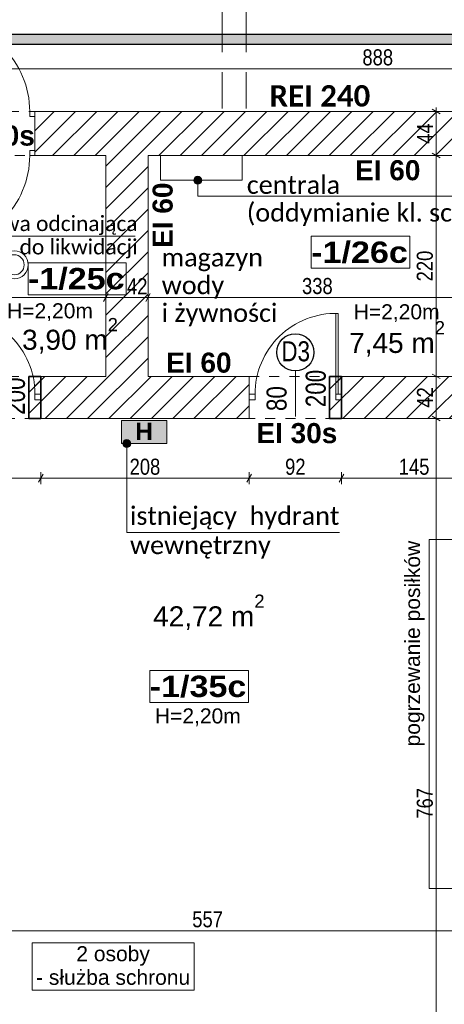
# Model space of a CAD drawing. Header units: centimetres. Extents: x 18292 to 3593338517, y 11794 to 62103.
# Tile 30 of 147: x 28915 to 29338, y 54931 to 55912. Entities that reach past the tile are written whole.
import ezdxf

# ---------------------------------------------------------------- set-up
doc = ezdxf.new("R2010")
doc.units = ezdxf.units.CM
doc.header["$MEASUREMENT"] = 0
doc.linetypes.add('ACAD_ISO02W100', pattern=[60, 40, -20])
doc.linetypes.add('Dashed-002', pattern=[20, 10, -10])
for name, color, linetype in [('499-Wymiary i opisy', 7, 'Continuous'), ('___WYBURZENIA', 7, 'Continuous'), ('__PROJEKTOWANE', 7, 'Continuous'), ('__PROJEKTOWANE_WYPOSAŻENIE', 7, 'Continuous'), ('MF-NR', 7, 'Continuous'), ('MF_KRESKOWANIE', 7, 'Continuous'), ('MF_NR', 7, 'Continuous'), ('MF_OKNA', 7, 'Continuous'), ('MF_OPISY', 7, 'Continuous'), ('MF_przerywana', 7, 'Continuous'), ('MF_SCIANY_KONSTR', 7, 'Continuous'), ('MF_SCIANY_KONSTR istn.', 7, 'Continuous'), ('MF_WIDOK', 7, 'Continuous')]:
    doc.layers.add(name, color=color, linetype=linetype)
doc.styles.add('GENERATED_STYLE_1', font='txt')
doc.styles.add('GENERATED_STYLE_2', font='txt')
doc.styles.add('GENERATED_STYLE_4', font='txt')
doc.styles.add('GENERATED_STYLE_5', font='txt')
doc.styles.add('GENERATED_STYLE_6', font='txt')
doc.styles.add('GENERATED_STYLE_7', font='txt')
doc.styles.add('GENERATED_STYLE_8', font='txt')
doc.dimstyles.new('GENERATED_STYLE__1', dxfattribs={"dimtxt": 16, "dimasz": 6.08, "dimexe": 0.18, "dimexo": 0.0625, "dimgap": 0.09, "dimtad": 1, "dimtih": 1, "dimtoh": 1, "dimdec": 0, "dimzin": 0, "dimdsep": 46, "dimtxsty": 'GENERATED_STYLE_4', "dimblk": 'ARROWHEAD_2', "dimblk1": 'ARROWHEAD_2', "dimblk2": 'ARROWHEAD_2', "dimcen": 0.09, "dimse1": 1, "dimse2": 1, "dimclrd": 7, "dimclre": 7, "dimclrt": 7, "dimadec": 0, "dimazin": 0, "dimtfac": 1, "dimtdec": 4, "dimtmove": 0, "dimatfit": 3, "dimfxl": 0, "dimtolj": 1, "dimtzin": 0, "dimarcsym": 0})
doc.dimstyles.new('GENERATED_STYLE__2', dxfattribs={"dimtxt": 16, "dimasz": 6.08, "dimexe": 0.18, "dimexo": 0.0625, "dimgap": 0.09, "dimtad": 1, "dimtih": 1, "dimtoh": 1, "dimdec": 0, "dimzin": 0, "dimdsep": 46, "dimtxsty": 'GENERATED_STYLE_4', "dimblk": 'ARROWHEAD_2', "dimblk1": 'ARROWHEAD_2', "dimblk2": 'ARROWHEAD_2', "dimcen": 0.09, "dimse1": 1, "dimse2": 1, "dimclrd": 7, "dimclre": 7, "dimclrt": 7, "dimadec": 0, "dimazin": 0, "dimtfac": 1, "dimtdec": 4, "dimtmove": 2, "dimatfit": 3, "dimfxl": 0, "dimtolj": 1, "dimtzin": 0, "dimarcsym": 0})
doc.dimstyles.new('GENERATED_STYLE__4', dxfattribs={"dimtxt": 16, "dimasz": 6.08, "dimexe": 0.18, "dimexo": 0.0625, "dimgap": 0.09, "dimtad": 1, "dimdec": 0, "dimzin": 0, "dimdsep": 46, "dimtxsty": 'GENERATED_STYLE_4', "dimblk": 'ARROWHEAD_2', "dimblk1": 'ARROWHEAD_2', "dimblk2": 'ARROWHEAD_2', "dimcen": 0.09, "dimse1": 1, "dimse2": 1, "dimclrd": 7, "dimclre": 7, "dimclrt": 7, "dimadec": 0, "dimazin": 0, "dimtfac": 1, "dimtdec": 4, "dimtmove": 0, "dimatfit": 3, "dimfxl": 0, "dimtolj": 1, "dimtzin": 0, "dimarcsym": 0})
doc.dimstyles.new('GENERATED_STYLE__6', dxfattribs={"dimtxt": 16, "dimasz": 6.08, "dimexe": 0.18, "dimexo": 0.0625, "dimgap": 0.09, "dimtad": 1, "dimdec": 0, "dimzin": 0, "dimdsep": 46, "dimtxsty": 'GENERATED_STYLE_1', "dimblk": 'ARROWHEAD_2', "dimblk1": 'ARROWHEAD_2', "dimblk2": 'ARROWHEAD_2', "dimcen": 0.09, "dimse1": 1, "dimse2": 1, "dimclrd": 7, "dimclre": 7, "dimclrt": 7, "dimadec": 0, "dimazin": 0, "dimtfac": 1, "dimtdec": 4, "dimtmove": 0, "dimatfit": 3, "dimfxl": 0, "dimtolj": 1, "dimtzin": 0, "dimarcsym": 0})
pattern_1 = [(45, (4868174.165, 3898003.605), (-10.606601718, 10.606601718), [])]

# ---------------------------------------------------------------- blocks, each defined once
blk = doc.blocks.new('*D55', base_point=(4868174.17, 3898003.61))
at = {"layer": '499-Wymiary i opisy', "color": 7, "linetype": 'Continuous', "lineweight": 13}
for p, q in [((28820.19, 55866.99), (28815.57, 55858.99)), ((28817.88, 55856.99), (28817.88, 55868.99)), ((29703.57, 55858.99), (29708.19, 55866.99)), ((29705.88, 55856.99), (29705.88, 55868.99)), ((28817.88, 55862.99), (29705.88, 55862.99)), ((29705.88, 55862.99), (29709.79, 55862.99))]:
    blk.add_line(p, q, dxfattribs=at)
at = {"layer": '499-Wymiary i opisy', "color": 7, "lineweight": 13, "char_height": 16, "attachment_point": 7, "style": 'GENERATED_STYLE_4'}
for s, insert in [('\\A1;{\\pql;\\fArial Narrow|b0|i0|c238|p34;24}', (28820.19, 55866.19)), ('\\A1;{\\pql;\\fArial Narrow|b0|i0|c238|p34;888}', (29256.76, 55866.19))]:
    blk.add_mtext(s, dxfattribs=dict(at, insert=insert))
blk = doc.blocks.new('ARROWHEAD_2')
at = {"color": 0, "linetype": 'Continuous', "lineweight": 0}
for p, q in [((0, 0), (-1, 0)), ((-0.38, -0.66), (0.38, 0.66))]:
    blk.add_line(p, q, dxfattribs=at)
blk = doc.blocks.new('*D65', base_point=(4868174.17, 3898003.61))
at = {"layer": '499-Wymiary i opisy', "color": 7, "linetype": 'Continuous', "lineweight": 13}
for p, q in [((29336.36, 55514.49), (29324.36, 55514.49)), ((29326.36, 55516.8), (29334.36, 55512.18)), ((29330.36, 54747.49), (29330.36, 55514.49)), ((29326.36, 54749.8), (29334.36, 54745.18)), ((29336.36, 54747.49), (29324.36, 54747.49))]:
    blk.add_line(p, q, dxfattribs=at)
at = {"layer": '499-Wymiary i opisy', "color": 7, "lineweight": 13, "insert": (29327.16, 55115.63), "char_height": 16, "attachment_point": 7, "rotation": 90, "style": 'GENERATED_STYLE_4'}
blk.add_mtext('\\A1;{\\pql;\\fArial Narrow|b0|i0|c238|p34;767}', dxfattribs=at)
blk = doc.blocks.new('*D66', base_point=(4868174.17, 3898003.61))
at = {"layer": '499-Wymiary i opisy', "color": 7, "linetype": 'Continuous', "lineweight": 13}
for p, q in [((29336.36, 55556.49), (29324.36, 55556.49)), ((29326.36, 55558.8), (29334.36, 55554.18)), ((29330.36, 55514.49), (29330.36, 55556.49)), ((29336.36, 55514.49), (29324.36, 55514.49)), ((29326.36, 55516.8), (29334.36, 55512.18))]:
    blk.add_line(p, q, dxfattribs=at)
at = {"layer": '499-Wymiary i opisy', "color": 7, "lineweight": 13, "insert": (29327.16, 55525.25), "char_height": 16, "attachment_point": 7, "rotation": 90, "style": 'GENERATED_STYLE_4'}
blk.add_mtext('\\A1;{\\pql;\\fArial Narrow|b0|i0|c238|p34;42}', dxfattribs=at)
blk = doc.blocks.new('*D67', base_point=(4868174.17, 3898003.61))
at = {"layer": '499-Wymiary i opisy', "color": 7, "linetype": 'Continuous', "lineweight": 13}
for p, q in [((29326.36, 55778.8), (29334.36, 55774.18)), ((29336.36, 55776.49), (29324.36, 55776.49)), ((29330.36, 55556.49), (29330.36, 55776.49)), ((29336.36, 55556.49), (29324.36, 55556.49)), ((29326.36, 55558.8), (29334.36, 55554.18))]:
    blk.add_line(p, q, dxfattribs=at)
at = {"layer": '499-Wymiary i opisy', "color": 7, "lineweight": 13, "insert": (29327.16, 55651.13), "char_height": 16, "attachment_point": 7, "rotation": 90, "style": 'GENERATED_STYLE_4'}
blk.add_mtext('\\A1;{\\pql;\\fArial Narrow|b0|i0|c238|p34;220}', dxfattribs=at)
blk = doc.blocks.new('*D68', base_point=(4868174.17, 3898003.61))
at = {"layer": '499-Wymiary i opisy', "color": 7, "linetype": 'Continuous', "lineweight": 13}
for p, q in [((29336.36, 55820.49), (29324.36, 55820.49)), ((29334.36, 55818.18), (29326.36, 55822.8)), ((29330.36, 55820.49), (29330.36, 55824.41)), ((29330.36, 55776.49), (29330.36, 55820.49)), ((29326.36, 55778.8), (29334.36, 55774.18)), ((29336.36, 55776.49), (29324.36, 55776.49))]:
    blk.add_line(p, q, dxfattribs=at)
at = {"layer": '499-Wymiary i opisy', "color": 7, "lineweight": 13, "insert": (29327.16, 55788.25), "char_height": 16, "attachment_point": 7, "rotation": 90, "style": 'GENERATED_STYLE_4'}
blk.add_mtext('\\A1;{\\pql;\\fArial Narrow|b0|i0|c238|p34;44}', dxfattribs=at)
blk = doc.blocks.new('*D73', base_point=(4868174.17, 3898003.61))
at = {"layer": '499-Wymiary i opisy', "color": 7, "linetype": 'Continuous', "lineweight": 13}
for p, q in [((28826.19, 55639.09), (28821.57, 55631.09)), ((28823.88, 55629.09), (28823.88, 55641.09)), ((28823.88, 55635.09), (29000.88, 55635.09)), ((29003.19, 55639.09), (28998.57, 55631.09)), ((29000.88, 55629.09), (29000.88, 55641.09))]:
    blk.add_line(p, q, dxfattribs=at)
at = {"layer": '499-Wymiary i opisy', "color": 7, "lineweight": 13, "insert": (28863, 55638.29), "char_height": 16, "attachment_point": 7, "style": 'GENERATED_STYLE_4'}
blk.add_mtext('\\A1;{\\pql;\\fArial Narrow|b0|i0|c238|p34;177}', dxfattribs=at)
blk = doc.blocks.new('*D74', base_point=(4868174.17, 3898003.61))
at = {"layer": '499-Wymiary i opisy', "color": 7, "linetype": 'Continuous', "lineweight": 13}
for p, q in [((29003.19, 55639.09), (28998.57, 55631.09)), ((29000.88, 55629.09), (29000.88, 55641.09)), ((29000.88, 55635.09), (29042.88, 55635.09)), ((29045.19, 55639.09), (29040.57, 55631.09)), ((29042.88, 55629.09), (29042.88, 55641.09))]:
    blk.add_line(p, q, dxfattribs=at)
at = {"layer": '499-Wymiary i opisy', "color": 7, "lineweight": 13, "insert": (29021.92, 55638.29), "char_height": 16, "attachment_point": 7, "style": 'GENERATED_STYLE_4'}
blk.add_mtext('\\A1;{\\pql;\\fArial Narrow|b0|i0|c238|p34;42}', dxfattribs=at)
blk = doc.blocks.new('*D75', base_point=(4868174.17, 3898003.61))
at = {"layer": '499-Wymiary i opisy', "color": 7, "linetype": 'Continuous', "lineweight": 13}
for p, q in [((29045.19, 55639.09), (29040.57, 55631.09)), ((29042.88, 55629.09), (29042.88, 55641.09)), ((29042.88, 55635.09), (29380.88, 55635.09)), ((29383.19, 55639.09), (29378.57, 55631.09)), ((29380.88, 55629.09), (29380.88, 55641.09))]:
    blk.add_line(p, q, dxfattribs=at)
at = {"layer": '499-Wymiary i opisy', "color": 7, "lineweight": 13, "insert": (29196.52, 55638.29), "char_height": 16, "attachment_point": 7, "style": 'GENERATED_STYLE_4'}
blk.add_mtext('\\A1;{\\pql;\\fArial Narrow|b0|i0|c238|p34;338}', dxfattribs=at)
blk = doc.blocks.new('*D126', base_point=(4868174.17, 3898003.61))
at = {"layer": '499-Wymiary i opisy', "color": 7, "linetype": 'Continuous', "lineweight": 13}
for p, q in [((31251.77, 59746.49), (31239.77, 59746.49)), ((31249.77, 59744.18), (31241.77, 59748.8)), ((31245.77, 59746.49), (31245.77, 59750.41)), ((31245.77, 52927.49), (31245.77, 59746.49)), ((31251.77, 52927.49), (31239.77, 52927.49)), ((31241.77, 52929.8), (31249.77, 52925.18)), ((31245.77, 52923.58), (31245.77, 52927.49))]:
    blk.add_line(p, q, dxfattribs=at)
at = {"layer": '499-Wymiary i opisy', "color": 7, "lineweight": 13, "insert": (31242.57, 56311.39), "char_height": 16, "attachment_point": 7, "rotation": 90, "style": 'GENERATED_STYLE_1'}
blk.add_mtext('\\A1;{\\pql;\\fArial Narrow|b1|i0|c238|p34;6\xa0819}', dxfattribs=at)
blk = doc.blocks.new('*D158', base_point=(4868174.17, 3898003.61))
at = {"layer": '499-Wymiary i opisy', "color": 7, "linetype": 'Continuous', "lineweight": 13}
for p, q in [((28846.19, 55458.99), (28841.57, 55450.99)), ((28843.88, 55448.99), (28843.88, 55460.99)), ((28843.88, 55454.99), (28935.88, 55454.99)), ((28938.19, 55458.99), (28933.57, 55450.99)), ((28935.88, 55448.99), (28935.88, 55460.99))]:
    blk.add_line(p, q, dxfattribs=at)
at = {"layer": '499-Wymiary i opisy', "color": 7, "lineweight": 13, "insert": (28879.64, 55458.19), "char_height": 16, "attachment_point": 7, "style": 'GENERATED_STYLE_4'}
blk.add_mtext('\\A1;{\\pql;\\fArial Narrow|b0|i0|c238|p34;92}', dxfattribs=at)
blk = doc.blocks.new('*D159', base_point=(4868174.17, 3898003.61))
at = {"layer": '499-Wymiary i opisy', "color": 7, "linetype": 'Continuous', "lineweight": 13}
for p, q in [((28938.19, 55458.99), (28933.57, 55450.99)), ((28935.88, 55448.99), (28935.88, 55460.99)), ((28935.88, 55454.99), (29143.88, 55454.99)), ((29146.19, 55458.99), (29141.57, 55450.99)), ((29143.88, 55448.99), (29143.88, 55460.99))]:
    blk.add_line(p, q, dxfattribs=at)
at = {"layer": '499-Wymiary i opisy', "color": 7, "lineweight": 13, "insert": (29024.52, 55458.19), "char_height": 16, "attachment_point": 7, "style": 'GENERATED_STYLE_4'}
blk.add_mtext('\\A1;{\\pql;\\fArial Narrow|b0|i0|c238|p34;208}', dxfattribs=at)
blk = doc.blocks.new('*D160', base_point=(4868174.17, 3898003.61))
at = {"layer": '499-Wymiary i opisy', "color": 7, "linetype": 'Continuous', "lineweight": 13}
for p, q in [((29146.19, 55458.99), (29141.57, 55450.99)), ((29143.88, 55448.99), (29143.88, 55460.99)), ((29143.88, 55454.99), (29235.88, 55454.99)), ((29238.19, 55458.99), (29233.57, 55450.99)), ((29235.88, 55448.99), (29235.88, 55460.99))]:
    blk.add_line(p, q, dxfattribs=at)
at = {"layer": '499-Wymiary i opisy', "color": 7, "lineweight": 13, "insert": (29179.64, 55458.19), "char_height": 16, "attachment_point": 7, "style": 'GENERATED_STYLE_4'}
blk.add_mtext('\\A1;{\\pql;\\fArial Narrow|b0|i0|c238|p34;92}', dxfattribs=at)
blk = doc.blocks.new('*D161', base_point=(4868174.17, 3898003.61))
at = {"layer": '499-Wymiary i opisy', "color": 7, "linetype": 'Continuous', "lineweight": 13}
for p, q in [((29238.19, 55458.99), (29233.57, 55450.99)), ((29235.88, 55448.99), (29235.88, 55460.99)), ((29235.88, 55454.99), (29380.88, 55454.99)), ((29378.57, 55450.99), (29383.19, 55458.99)), ((29380.88, 55448.99), (29380.88, 55460.99)), ((29380.88, 55454.99), (29384.79, 55454.99))]:
    blk.add_line(p, q, dxfattribs=at)
at = {"layer": '499-Wymiary i opisy', "color": 7, "lineweight": 13, "insert": (29293.02, 55458.19), "char_height": 16, "attachment_point": 7, "style": 'GENERATED_STYLE_4'}
blk.add_mtext('\\A1;{\\pql;\\fArial Narrow|b0|i0|c238|p34;145}', dxfattribs=at)
blk = doc.blocks.new('*D253', base_point=(4868174.17, 3898003.61))
at = {"layer": '499-Wymiary i opisy', "color": 7, "linetype": 'Continuous', "lineweight": 13}
for p, q in [((28826.19, 55007.95), (28821.57, 54999.95)), ((28823.88, 54997.95), (28823.88, 55009.95)), ((28823.88, 55003.95), (29380.88, 55003.95)), ((29383.19, 55007.95), (29378.57, 54999.95)), ((29380.88, 54997.95), (29380.88, 55009.95))]:
    blk.add_line(p, q, dxfattribs=at)
at = {"layer": '499-Wymiary i opisy', "color": 7, "lineweight": 13, "insert": (29087.02, 55007.15), "char_height": 16, "attachment_point": 7, "style": 'GENERATED_STYLE_4'}
blk.add_mtext('\\A1;{\\pql;\\fArial Narrow|b0|i0|c238|p34;557}', dxfattribs=at)

msp = doc.modelspace()

# ---------------------------------------------------------------- hatches: boundary and pattern name
at = {"layer": '___WYBURZENIA', "linetype": 'Continuous', "lineweight": 35}
h = msp.add_hatch(dxfattribs=at)
h.set_pattern_fill('bloczki_ceramiczne_000a', color=30, style=0, pattern_type=2)
h.set_pattern_definition(pattern_1)
h.paths.add_polyline_path([(28923.88, 55556.49), (28923.88, 55514.49), (28935.88, 55514.49), (28935.88, 55556.49)])
h = msp.add_hatch(dxfattribs=at)
h.set_pattern_fill('bloczki_ceramiczne_000a', color=30, style=0, pattern_type=2)
h.set_pattern_definition(pattern_1)
h.paths.add_polyline_path([(29223.88, 55556.49), (29223.88, 55514.49), (29235.88, 55514.49), (29235.88, 55556.49)])
at = {"layer": '__PROJEKTOWANE', "linetype": 'Continuous', "lineweight": 25}
h = msp.add_hatch(color=230, dxfattribs=at)
h.paths.add_polyline_path([(27914.85, 56613.92), (27914.85, 54825.65), (28391.41, 54825.65), (28391.41, 54038.82), (28822.34, 54038.82), (28822.34, 53475.15), (29471.71, 53475.15), (29471.71, 54038.82), (29811.8, 54038.82), (29811.8, 54541.02), (30104, 54541.02), (30104, 55897.12), (28839.09, 55897.12), (28839.09, 56613.92)])
h.paths.add_polyline_path([(28832.34, 53485.15), (28832.34, 54048.82), (28401.41, 54048.82), (28401.41, 54835.65), (27924.85, 54835.65), (27924.85, 56603.92), (28829.09, 56603.92), (28829.09, 55887.12), (30094, 55887.12), (30094, 54551.02), (29801.8, 54551.02), (29801.8, 54048.82), (29461.71, 54048.82), (29461.71, 53485.15)], flags=0)
at = {"layer": '__PROJEKTOWANE', "linetype": 'Continuous', "lineweight": 13}
for points in [[(29088.47, 55751.92), (29088.78, 55750.39), (29089.64, 55749.09), (29090.94, 55748.22), (29092.47, 55747.92), (29094, 55748.22), (29095.3, 55749.09), (29096.17, 55750.39), (29096.47, 55751.92), (29096.17, 55753.45), (29095.3, 55754.75), (29094, 55755.62), (29092.47, 55755.92), (29090.94, 55755.62), (29089.64, 55754.75), (29088.78, 55753.45)], [(29017.65, 55489.43), (29017.95, 55487.89), (29018.82, 55486.6), (29020.12, 55485.73), (29021.65, 55485.43), (29023.18, 55485.73), (29024.48, 55486.6), (29025.34, 55487.89), (29025.65, 55489.43), (29025.34, 55490.96), (29024.48, 55492.25), (29023.18, 55493.12), (29021.65, 55493.43), (29020.12, 55493.12), (29018.82, 55492.25), (29017.95, 55490.96)]]:
    msp.add_hatch(color=150, dxfattribs=at).paths.add_polyline_path(points)
at = {"layer": 'MF_KRESKOWANIE', "linetype": 'Continuous', "lineweight": 13}
h = msp.add_hatch(dxfattribs=at)
h.set_pattern_fill('bloczki_ceramiczne_000a', color=250, style=0, pattern_type=2)
h.set_pattern_definition(pattern_1)
h.paths.add_polyline_path([(28179.88, 54907.49), (28479.88, 54907.49), (28479.88, 54896.49), (28479.88, 54735.49), (28479.88, 54106.49), (28547.88, 54106.49), (28855.88, 54106.49), (28855.88, 53966.49), (28897.88, 53966.49), (29179.56, 53966.49), (29179.56, 53894.49), (29179.56, 53558.49), (29349.56, 53558.49), (29349.56, 53894.49), (29349.56, 53966.49), (29349.56, 54106.49), (29724.88, 54106.49), (29724.88, 54607.49), (30024.88, 54607.49), (30024.88, 54660.49), (30024.88, 55820.49), (29705.88, 55820.49), (28929.88, 55820.49), (28929.88, 55776.49), (29000.88, 55776.49), (29000.88, 55556.49), (28933.88, 55556.49), (28923.88, 55556.49), (28923.88, 55514.49), (29143.88, 55514.49), (29143.88, 55556.49), (29042.88, 55556.49), (29042.88, 55776.49), (29380.88, 55776.49), (29380.88, 55556.49), (29223.88, 55556.49), (29223.88, 55514.49), (29422.88, 55514.49), (29422.88, 55776.49), (29686.88, 55776.49), (29986.88, 55776.49), (29986.88, 55234.49), (29686.88, 55234.49), (29422.88, 55234.49), (29422.88, 55434.49), (29380.88, 55434.49), (29380.88, 55393.49), (29380.88, 55026.49), (29422.88, 55026.49), (29422.88, 55192.49), (29986.88, 55192.49), (29986.88, 54645.49), (29722.88, 54645.49), (29722.88, 54735.49), (29722.88, 54747.49), (29422.88, 54747.49), (29422.88, 54934.49), (29380.88, 54934.49), (29380.88, 54747.49), (29380.88, 54705.49), (29686.88, 54705.49), (29686.88, 54144.49), (29284.88, 54144.49), (29284.88, 54705.49), (29288.88, 54705.49), (29288.88, 54747.49), (29190.88, 54747.49), (29190.88, 54705.49), (29242.88, 54705.49), (29242.88, 54290.49), (29217.88, 54290.49), (29232.88, 54248.49), (29242.88, 54248.49), (29242.88, 54144.49), (29062.88, 54144.49), (29062.88, 54147.49), (29020.88, 54147.49), (29020.88, 54144.49), (29007.88, 54144.49), (29007.88, 54106.49), (29311.56, 54106.49), (29311.56, 54008.49), (29311.56, 53894.49), (29311.22, 53894.49), (29311.22, 53600.49), (29221.56, 53600.49), (29221.56, 53894.49), (29221.56, 53983.49), (29196.56, 54008.49), (28897.88, 54008.49), (28897.88, 54106.49), (28947.88, 54106.49), (28947.88, 54144.49), (28897.88, 54144.49), (28897.88, 54159.49), (28855.88, 54159.49), (28855.88, 54144.49), (28517.88, 54144.49), (28517.88, 54705.49), (28657.88, 54705.49), (28657.88, 54747.49), (28517.88, 54747.49), (28517.88, 54907.49), (28781.88, 54907.49), (28781.88, 54871.49), (28823.88, 54871.49), (28823.88, 55099.49), (28781.88, 55099.49), (28781.88, 54945.49), (28527.88, 54945.49), (28217.88, 54945.49), (28217.88, 55790.1), (28680.42, 55790.44), (28680.56, 55820.49), (28217.88, 55820.49), (28193.88, 55782.49), (28179.88, 55782.49), (28179.88, 54945.49)])
msp.add_hatch(color=1, dxfattribs=at).paths.add_polyline_path([(29016.4, 55512.49), (29061.66, 55512.49), (29061.66, 55489.43), (29016.4, 55489.43)])

# ---------------------------------------------------------------- linework, layer by layer
at = {"layer": '___WYBURZENIA', "color": 30, "linetype": 'Continuous', "lineweight": 35, "flags": 128}
for points in [[(28923.88, 55556.49), (28923.88, 55514.49), (28935.88, 55514.49), (28935.88, 55556.49)], [(29223.88, 55556.49), (29223.88, 55514.49), (29235.88, 55514.49), (29235.88, 55556.49)]]:
    msp.add_lwpolyline(points, close=True, dxfattribs=at)
at = {"layer": '__PROJEKTOWANE', "color": 230, "linetype": 'Continuous', "lineweight": 25, "flags": 128}
for points in [[(28822.34, 53475.15), (29471.71, 53475.15), (29471.71, 54038.82), (29811.8, 54038.82), (29811.8, 54541.02), (30104, 54541.02), (30104, 55897.12), (28839.09, 55897.12), (28839.09, 56613.92), (27914.88, 56613.92), (27914.88, 54825.65), (28391.41, 54825.65), (28391.41, 54038.82), (28822.34, 54038.82)], [(28832.34, 53485.15), (29461.71, 53485.15), (29461.71, 54048.82), (29801.8, 54048.82), (29801.8, 54551.02), (30094, 54551.02), (30094, 55887.12), (28829.09, 55887.12), (28829.09, 56603.92), (27924.85, 56603.92), (27924.85, 54835.65), (28401.41, 54835.65), (28401.41, 54048.82), (28832.34, 54048.82)]]:
    msp.add_lwpolyline(points, close=True, dxfattribs=at)
at = {"layer": '__PROJEKTOWANE', "color": 150, "linetype": 'Continuous', "lineweight": 13, "flags": 128}
for points in [[(29092.47, 55747.92), (29092.47, 55736.18), (29377.53, 55736.18)], [(28894.29, 55661.05), (28809.19, 55696.28), (29029.95, 55696.28)], [(29021.65, 55485.43), (29021.65, 55400.72), (29233.8, 55400.72)]]:
    msp.add_lwpolyline(points, dxfattribs=at)
at = {"layer": '__PROJEKTOWANE', "color": 150, "linetype": 'Continuous', "lineweight": 13}
for centre in [(29092.47, 55751.92), (29021.65, 55489.43)]:
    msp.add_circle(centre, 4, dxfattribs=at)
at = {"layer": '__PROJEKTOWANE', "color": 7, "linetype": 'Continuous', "lineweight": 25}
msp.add_circle((29189.88, 55580.35), 18.52, dxfattribs=at)
at = {"layer": '__PROJEKTOWANE_WYPOSAŻENIE', "color": 7, "linetype": 'Continuous', "lineweight": 13, "flags": 128}
for points in [[(29136.71, 55751.92), (29055.49, 55751.92), (29055.49, 55776.49), (29136.71, 55776.49)], [(29373.34, 55393.76), (29323.34, 55393.76), (29323.34, 55046.18), (29373.34, 55046.18)]]:
    msp.add_lwpolyline(points, close=True, dxfattribs=at)
at = {"layer": '__PROJEKTOWANE_WYPOSAŻENIE', "color": 150, "linetype": 'Continuous', "lineweight": 13, "flags": 128}
msp.add_lwpolyline([(28927.3, 54991.99), (29088.83, 54991.99), (29088.83, 54944.84), (28927.3, 54944.84)], close=True, dxfattribs=at)
at = {"layer": 'MF-NR', "color": 7, "linetype": 'Continuous', "lineweight": 13}
for p, q in [((29205.74, 55696.08), (29299.07, 55696.08)), ((29205.74, 55664.19), (29205.74, 55696.08)), ((29304.07, 55696.08), (29304.07, 55664.19)), ((28923.22, 55637.86), (28923.22, 55669.76)), ((29021.06, 55669.76), (29021.06, 55637.86)), ((29044.7, 55263.4), (29138.04, 55263.4)), ((29044.7, 55231.51), (29044.7, 55263.4)), ((29143.04, 55263.4), (29143.04, 55231.51))]:
    msp.add_line(p, q, dxfattribs=at)
at = {"layer": 'MF-NR', "color": 7, "linetype": 'Continuous', "lineweight": 13, "flags": 128}
for points in [[(29299.07, 55664.19), (29205.74, 55664.19)], [(29016.56, 55637.86), (28923.22, 55637.86)], [(29138.04, 55231.51), (29044.7, 55231.51)]]:
    msp.add_lwpolyline(points, dxfattribs=at)
at = {"layer": 'MF_OKNA', "color": 7, "linetype": 'Continuous', "lineweight": 13}
for p, q in [((28924.88, 55815.49), (28924.88, 55820.49)), ((28924.88, 55820.49), (28929.88, 55820.49)), ((28929.88, 55820.49), (28929.88, 55815.49)), ((28929.88, 55815.49), (28924.88, 55815.49)), ((28929.88, 55781.49), (28924.88, 55781.49)), ((28924.88, 55781.49), (28924.88, 55776.49)), ((28929.88, 55776.49), (28924.88, 55776.49)), ((29230.13, 55538.74), (29230.13, 55619.24)), ((29232.43, 55538.74), (29232.43, 55619.21)), ((29189.88, 55561.84), (29189.88, 55516.42)), ((28923.88, 55535.57), (28923.88, 55538.07)), ((28935.88, 55538.82), (28930.13, 55538.82)), ((28930.13, 55538.82), (28930.13, 55533.07)), ((29149.63, 55538.74), (29143.88, 55538.74)), ((29143.88, 55535.49), (29143.88, 55532.99)), ((29149.63, 55532.99), (29149.63, 55538.74)), ((29230.13, 55532.99), (29230.13, 55538.74)), ((29230.13, 55538.74), (29235.88, 55538.74)), ((29235.88, 55535.87), (29235.88, 55532.99)), ((28930.13, 55533.07), (28935.88, 55533.07)), ((29143.88, 55532.99), (29149.63, 55532.99)), ((29235.88, 55532.99), (29230.13, 55532.99))]:
    msp.add_line(p, q, dxfattribs=at)
for radius in [14, 10]:
    msp.add_circle((28909.38, 55667.65), radius, dxfattribs=at)
for centre, radius, start, end in [((28834.88, 55820.49), 90, 0, 91.27334), ((28834.88, 55776.49), 90, 268.72666, 0), ((28849.63, 55538.82), 80.5, 0, 91.63725), ((29230.13, 55538.74), 80.5, 88.36275, 180)]:
    msp.add_arc(centre, radius, start, end, dxfattribs=at)
at = {"layer": 'MF_przerywana', "color": 7, "linetype": 'ACAD_ISO02W100', "lineweight": 13}
for p, q in [((29116.88, 56099.49), (29116.88, 55823.49)), ((29140.88, 56099.49), (29140.88, 55823.49))]:
    msp.add_line(p, q, dxfattribs=at)
at = {"layer": 'MF_przerywana', "color": 7, "linetype": 'Dashed-002', "lineweight": 13, "flags": 128}
for points in [[(28829.88, 55776.49), (28929.88, 55776.49), (28929.88, 55820.49), (28829.88, 55820.49)], [(28843.88, 55556.49), (28935.88, 55556.49), (28935.88, 55514.49), (28843.88, 55514.49)], [(29143.88, 55556.49), (29235.88, 55556.49), (29235.88, 55514.49), (29143.88, 55514.49)]]:
    msp.add_lwpolyline(points, close=True, dxfattribs=at)
at = {"layer": 'MF_SCIANY_KONSTR', "color": 7, "linetype": 'Continuous', "lineweight": 13}
for p, q in [((28929.88, 55820.49), (29705.88, 55820.49)), ((28929.88, 55820.49), (28929.88, 55776.49)), ((29000.88, 55776.49), (28929.88, 55776.49)), ((29000.88, 55776.49), (29000.88, 55556.49)), ((29380.88, 55776.49), (29042.88, 55776.49)), ((29042.88, 55776.49), (29042.88, 55556.49)), ((28923.88, 55556.49), (28933.88, 55556.49)), ((29000.88, 55556.49), (28935.88, 55556.49)), ((29042.88, 55556.49), (29143.88, 55556.49)), ((29143.88, 55514.49), (29143.88, 55556.49)), ((29235.88, 55556.49), (29259.05, 55556.49)), ((29042.88, 55514.49), (28923.88, 55514.49)), ((28935.88, 55514.49), (29143.88, 55514.49)), ((29042.88, 55514.49), (29143.88, 55514.49)), ((29235.88, 55514.49), (29259.05, 55514.49))]:
    msp.add_line(p, q, dxfattribs=at)
at = {"layer": 'MF_SCIANY_KONSTR istn.', "color": 7, "linetype": 'Continuous', "lineweight": 13}
for p, q in [((29259.05, 55556.49), (29349.05, 55556.49)), ((29259.05, 55514.49), (29349.05, 55514.49))]:
    msp.add_line(p, q, dxfattribs=at)
at = {"layer": 'MF_WIDOK', "color": 5, "linetype": 'Continuous', "lineweight": 15, "flags": 128}
for points in [[(29205.74, 55696.08), (29304.07, 55696.08), (29304.07, 55664.19), (29205.74, 55664.19)], [(28923.22, 55669.76), (29021.06, 55669.76), (29021.06, 55637.86), (28923.22, 55637.86)], [(29044.7, 55263.4), (29143.04, 55263.4), (29143.04, 55231.51), (29044.7, 55231.51)]]:
    msp.add_lwpolyline(points, close=True, dxfattribs=at)
at = {"layer": 'MF_WIDOK', "color": 1, "linetype": 'Continuous', "lineweight": 13, "flags": 128}
msp.add_lwpolyline([(29016.4, 55512.49), (29061.66, 55512.49), (29061.66, 55489.43), (29016.4, 55489.43)], close=True, dxfattribs=at)

# ---------------------------------------------------------------- texts
at = {"layer": '__PROJEKTOWANE', "color": 1, "linetype": 'Continuous', "lineweight": 13}
for s, insert, char_height, attachment_point, style in [('\\A1;{\\pql;\\fCalibri Light|b1|i0|c238|p34;REI 240}', (29164.09, 55825.2), 21.2625, 7, 'GENERATED_STYLE_8'), ('\\A1;{\\pqc;\\fArial|b1|i0|c238|p38;EI 240s}', (28881.83, 55806.46), 20, 2, 'GENERATED_STYLE_6'), ('\\A1;{\\pqc;\\fArial|b1|i0|c238|p38;EI 60}', (29281.98, 55771.92), 20, 2, 'GENERATED_STYLE_6'), ('\\A1;{\\pqc;\\fArial|b1|i0|c238|p38;EI 60}', (29093.62, 55580.17), 20, 2, 'GENERATED_STYLE_6'), ('\\A1;{\\pql;\\fArial|b1|i0|c238|p38;EI 30s}', (29150.97, 55509.92), 20, 1, 'GENERATED_STYLE_6')]:
    msp.add_mtext(s, dxfattribs=dict(at, insert=insert, char_height=char_height, attachment_point=attachment_point, style=style))
at = {"layer": '__PROJEKTOWANE', "color": 150, "linetype": 'Continuous', "lineweight": 13, "style": 'GENERATED_STYLE_7'}
for s, insert, char_height, attachment_point, line_spacing_factor in [('\\A1;{\\pql;\\fCalibri Light|b0|i0|c238|p34;centrala \\P\\pql;\\fCalibri Light|b0|i0|c238|p34;(oddymianie kl. sch.)}', (29141.44, 55706.17), 18, 7, 0.922155), ('\\A1;{\\pqr;\\fCalibri Light|b0|i0|c238|p34;istn. zasuwa odcinająca \\P\\pqr;\\fCalibri Light|b0|i0|c238|p34;do likwidacji}', (29032.43, 55674.01), 15, 9, 0.931279), ('\\A1;{\\pql;\\fCalibri Light|b0|i0|c238|p34;magazyn \\P\\pql;\\fCalibri Light|b0|i0|c238|p34;wody \\P\\pql;\\fCalibri Light|b0|i0|c238|p34;i żywności}', (29056.53, 55606.22), 18, 7, 0.920987), ('\\A1;{\\pql;\\fCalibri Light|b0|i0|c238|p34;istniejący  hydrant\\P\\pql;\\fCalibri Light|b0|i0|c238|p34;wewnętrzny}', (29024.89, 55374.8), 18, 7, 0.972014)]:
    msp.add_mtext(s, dxfattribs=dict(at, insert=insert, char_height=char_height, attachment_point=attachment_point, line_spacing_factor=line_spacing_factor))
at = {"layer": '__PROJEKTOWANE', "color": 1, "linetype": 'Continuous', "lineweight": 13, "insert": (29047.45, 55717.04), "char_height": 20, "attachment_point": 2, "rotation": 90, "style": 'GENERATED_STYLE_6'}
msp.add_mtext('\\A1;{\\pqc;\\fArial|b1|i0|c238|p38;EI 60}', dxfattribs=at)
at = {"layer": '__PROJEKTOWANE', "color": 7, "linetype": 'Continuous', "lineweight": 13, "char_height": 15, "attachment_point": 2, "style": 'GENERATED_STYLE_2'}
for insert in [(28945.11, 55629.31), (29290.91, 55628.33), (29092.6, 55225.57)]:
    msp.add_mtext('\\A1;{\\pqc;\\fArial|b0|i0|c238|p38;H=2,20m}', dxfattribs=dict(at, insert=insert))
at = {"layer": '__PROJEKTOWANE', "color": 150, "lineweight": 13, "char_height": 20, "attachment_point": 7, "style": 'GENERATED_STYLE_2'}
for s, insert in [('{\\fArial|b0|i0|c238|p38;3,90 m{\\H0.66x;\\S2^  ;}}', (28917.25, 55579.23)), ('{\\fArial|b0|i0|c238|p38;7,45 m{\\H0.66x;\\S2^  ;}}', (29243.5, 55576.1)), ('{\\fArial|b0|i0|c238|p38;42,72 m{\\H0.66x;\\S2^  ;}}', (29047.96, 55303.58))]:
    msp.add_mtext(s, dxfattribs=dict(at, insert=insert))
at = {"layer": '__PROJEKTOWANE_WYPOSAŻENIE', "color": 150, "linetype": 'Continuous', "lineweight": 13, "insert": (29299.19, 55290.09), "char_height": 15, "attachment_point": 2, "rotation": 90, "style": 'GENERATED_STYLE_2'}
msp.add_mtext('\\A1;{\\pqc;\\fArial|b0|i0|c238|p38;pogrzewanie posiłków}', dxfattribs=at)
at = {"layer": '__PROJEKTOWANE_WYPOSAŻENIE', "color": 150, "linetype": 'Continuous', "lineweight": 13, "insert": (29008.06, 54988.56), "char_height": 15, "attachment_point": 2, "line_spacing_factor": 0.940471, "style": 'GENERATED_STYLE_2'}
msp.add_mtext('\\A1;{\\pqc;\\fArial|b0|i0|c238|p38;2 osoby\\P\\pqc;\\fArial|b0|i0|c238|p38;- służba schronu}', dxfattribs=at)
at = {"layer": 'MF_NR', "color": 7, "linetype": 'Continuous', "lineweight": 13, "char_height": 21.2625, "attachment_point": 7, "style": 'GENERATED_STYLE_5'}
for s, insert in [('\\A1;{\\pql;\\fArial Black|b0|i0|c238|p38;-1/26c}', (29205.65, 55668.96)), ('\\A1;{\\pql;\\fArial Black|b0|i0|c238|p38;-1/25c}', (28923.13, 55642.63)), ('\\A1;{\\pql;\\fArial Black|b0|i0|c238|p38;-1/35c}', (29044.61, 55236.28))]:
    msp.add_mtext(s, dxfattribs=dict(at, insert=insert))
at = {"layer": 'MF_OKNA', "color": 7, "linetype": 'Continuous', "lineweight": 13, "insert": (29175.91, 55581.33), "char_height": 20, "attachment_point": 4, "style": 'GENERATED_STYLE_2'}
msp.add_mtext('\\A1;{\\W0.800000x;\\pql;\\fArial|b0|i0|c238|p38;D3}', dxfattribs=at)
at = {"layer": 'MF_OKNA', "color": 7, "linetype": 'Continuous', "lineweight": 13, "char_height": 20, "attachment_point": 4, "rotation": 90, "style": 'GENERATED_STYLE_2'}
for s, insert in [('\\A1;{\\W0.800000x;\\pql;\\fArial|b0|i0|c238|p38;200}', (28910.3, 55518.08)), ('\\A1;{\\W0.800000x;\\pql;\\fArial|b0|i0|c238|p38;200}', (29210.3, 55525.73)), ('\\A1;{\\W0.800000x;\\pql;\\fArial|b0|i0|c238|p38;80}', (29171.27, 55521.89))]:
    msp.add_mtext(s, dxfattribs=dict(at, insert=insert))
at = {"layer": 'MF_OPISY', "color": 7, "linetype": 'Continuous', "lineweight": 13, "insert": (29039.03, 55501.65), "char_height": 17.5, "attachment_point": 5, "style": 'GENERATED_STYLE_6'}
msp.add_mtext('\\A1;{\\pqc;\\fArial|b1|i0|c238|p38;H}', dxfattribs=at)

# ---------------------------------------------------------------- dimensions: what is measured, and where the dimension line sits
at = {"layer": '499-Wymiary i opisy', "color": 7, "linetype": 'Continuous', "lineweight": 13}
for base, p1, p2, dimstyle, picture, middle in [((31245.77, 59746.49), (24264.88, 52927.49), (25791.88, 59746.49), 'GENERATED_STYLE__6', '*D126', (31234.57, 56338.88)), ((29330.36, 55820.49), (29380.88, 55776.49), (29345.88, 55820.49), 'GENERATED_STYLE__4', '*D68', (29319.16, 55800.45)), ((29330.36, 55776.49), (29380.88, 55556.49), (29380.88, 55776.49), 'GENERATED_STYLE__4', '*D67', (29319.16, 55669.43)), ((29330.36, 55556.49), (29380.88, 55514.49), (29380.88, 55556.49), 'GENERATED_STYLE__4', '*D66', (29319.16, 55537.45)), ((29330.36, 55514.49), (29288.88, 54747.49), (29380.88, 55514.49), 'GENERATED_STYLE__4', '*D65', (29319.16, 55133.93))]:
    dim = msp.add_linear_dim(base=base, p1=p1, p2=p2, angle=90, dimstyle=dimstyle, dxfattribs=at)
    dim.commit()
    dim.dimension.update_dxf_attribs({"geometry": picture, "text_midpoint": middle, "dimtype": 160, "text_rotation": 90})
for base, p1, p2, dimstyle, picture, middle in [((29705.88, 55862.99), (28817.88, 55820.49), (29705.88, 55820.49), 'GENERATED_STYLE__1', '*D55', (29275.06, 55874.19)), ((29000.88, 55635.09), (28823.88, 54747.49), (29000.88, 55556.49), 'GENERATED_STYLE__2', '*D73', (28881.3, 55646.29)), ((29042.88, 55635.09), (29000.88, 55556.49), (29042.88, 55556.49), 'GENERATED_STYLE__2', '*D74', (29034.12, 55646.29)), ((29380.88, 55635.09), (29042.88, 55556.49), (29380.88, 54747.49), 'GENERATED_STYLE__1', '*D75', (29214.82, 55646.29)), ((28935.88, 55454.99), (28843.88, 55514.49), (28935.88, 55514.49), 'GENERATED_STYLE__1', '*D158', (28891.84, 55466.19)), ((29143.88, 55454.99), (28935.88, 55514.49), (29143.88, 55514.49), 'GENERATED_STYLE__1', '*D159', (29042.82, 55466.19)), ((29235.88, 55454.99), (29143.88, 55514.49), (29235.88, 55514.49), 'GENERATED_STYLE__1', '*D160', (29191.84, 55466.19)), ((29380.88, 55454.99), (29235.88, 55514.49), (29380.88, 55422.49), 'GENERATED_STYLE__1', '*D161', (29311.32, 55466.19)), ((29380.88, 55003.95), (28823.88, 54747.49), (29380.88, 54747.49), 'GENERATED_STYLE__1', '*D253', (29105.32, 55015.15))]:
    dim = msp.add_linear_dim(base=base, p1=p1, p2=p2, dimstyle=dimstyle, dxfattribs=at)
    dim.commit()
    dim.dimension.update_dxf_attribs({"geometry": picture, "text_midpoint": middle, "dimtype": 160})

doc.saveas('drawing.dxf')
